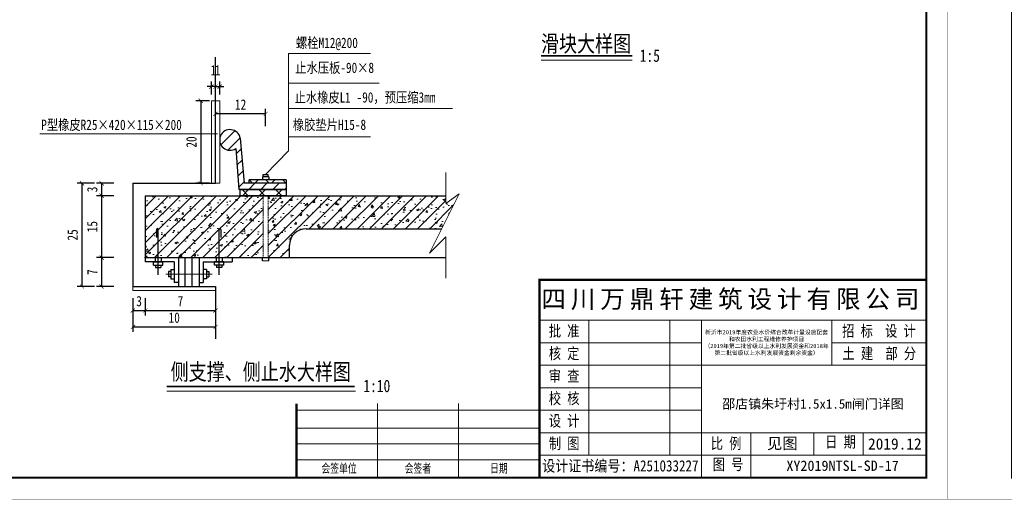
# Model space of a CAD drawing. Extents: x 36231 to 595326, y 3059 to 3871788.
# Tile 92 of 143: x 586458 to 586696, y 3865728 to 3865844. Entities that reach past the tile are written whole.
import ezdxf
from ezdxf.enums import TextEntityAlignment as Align
from ezdxf.lldxf.tags import DXFTag

# ---------------------------------------------------------------- set-up
doc = ezdxf.new("R2010")
doc.units = 0
doc.header["$PDMODE"] = 32
doc.header["$PDSIZE"] = 0.2
doc.linetypes.add('HIDDEN', pattern=[0.375, 0.25, -0.125])
doc.layers.get('0').update_dxf_attribs({"linetype": 'CONTINUOUS'})
doc.layers.get('Defpoints').update_dxf_attribs({"linetype": 'CONTINUOUS'})
for name, color, linetype, lineweight in [('0.13文字', 3, 'CONTINUOUS', 13), ('BIAOZHU', 8, 'CONTINUOUS', 13), ('图框１', 5, 'CONTINUOUS', 60), ('文字', 7, 'CONTINUOUS', 15), ('文字层', 7, 'CONTINUOUS', 15), ('标注', 6, 'CONTINUOUS', 9), ('标注线', 7, 'CONTINUOUS', 18), ('细实线', 3, 'CONTINUOUS', 20), ('细线', 7, 'CONTINUOUS', 15), ('虚线', 251, 'HIDDEN', 15), ('轮廓西线', 1, 'CONTINUOUS', 15)]:
    doc.layers.add(name, color=color, linetype=linetype, lineweight=lineweight)
doc.layers.add('图层4', color=255, linetype='CONTINUOUS')
doc.styles.add('-仿宋_GB2312', font='仿宋_GB2312_0.ttf')
doc.styles.add('HZTXT', font='仿宋_GB2312_0.ttf', dxfattribs={"width": 0.8, "height": 2.5})
doc.styles.add('LYJFS', font='times.ttf', dxfattribs={"width": 0.7})
tags = doc.linetypes.add('DASHDOT2', pattern=[0.5, 0.25, -0.125, 0, -0.125]).pattern_tags.tags
tags[10:11] = [DXFTag(74, 4), DXFTag(75, 0), DXFTag(340, '0'), DXFTag(46, 1.0), DXFTag(50, 0.0), DXFTag(44, 0.0), DXFTag(45, 0.0)]
tags[8:9] = [DXFTag(74, 4), DXFTag(75, 0), DXFTag(340, '0'), DXFTag(46, 1.0), DXFTag(50, 0.0), DXFTag(44, 0.0), DXFTag(45, 0.0)]
tags[6:7] = [DXFTag(74, 4), DXFTag(75, 0), DXFTag(340, '0'), DXFTag(46, 1.0), DXFTag(50, 0.0), DXFTag(44, 0.0), DXFTag(45, 0.0)]
tags[4:5] = [DXFTag(74, 4), DXFTag(75, 0), DXFTag(340, '0'), DXFTag(46, 1.0), DXFTag(50, 0.0), DXFTag(44, 0.0), DXFTag(45, 0.0)]
doc.dimstyles.new('工作室标准标注', dxfattribs={"dimtxt": 2.5, "dimasz": 1, "dimexe": 1.2, "dimexo": 1.5, "dimgap": 1, "dimtad": 1, "dimdec": 1, "dimzin": 0, "dimdsep": 46, "dimtxsty": 'HZTXT', "dimblk": 'ARCHTICK', "dimcen": 0.09, "dimadec": 0, "dimazin": 0, "dimtfac": 0.09, "dimtdec": 1, "dimtofl": 0, "dimtmove": 2, "dimatfit": 3, "dimldrblk": 'ARCHTICK', "dimfxl": 3, "dimfxlon": 1, "dimtolj": 1, "dimtzin": 0, "dimarcsym": 0})
pattern_1 = [(49.99999999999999, (586488.3957274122, 3865786.765678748), (5.46554006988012, -0.4781725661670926), [0.5715, -6.2865]), (355, (586488.3957274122, 3865786.765678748), (-1.05728477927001, 5.731699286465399), [0.4572, -5.029199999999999]), (100.451, (586488.8511874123, 3865786.725831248), (4.408275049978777, 5.253500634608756), [0.4857, -5.3427]), (46.18420000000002, (586488.3957274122, 3865788.289678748), (8.132371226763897, -1.261269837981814), [0.8572499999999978, -9.429749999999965]), (96.6356, (586489.0734244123, 3865788.184573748), (7.122127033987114, 7.422766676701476), [0.72855, -8.01405]), (351.1840000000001, (586488.3957274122, 3865788.289678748), (7.122138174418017, 7.42275353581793), [0.6858, -7.5438]), (21, (586489.1577274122, 3865787.908678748), (4.548446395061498, -3.067965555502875), [0.5715, -6.2865]), (326.0000000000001, (586489.1577274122, 3865787.908678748), (1.854060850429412, 5.525638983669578), [0.4572, -5.029199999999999]), (71.4514, (586489.5367624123, 3865787.653015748), (6.402494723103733, 2.457685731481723), [0.4857, -5.3427]), (37.50000000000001, (586488.3957274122, 3865786.765678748), (0.0926580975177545, 2.536651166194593), [0, -4.96824, 0, -5.1054, 0, -5.04825]), (7.499999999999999, (586488.3957274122, 3865786.765678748), (2.004589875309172, 3.005417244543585), [0, -2.910839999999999, 0, -4.85394, 0, -1.92405]), (327.5, (586486.6964674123, 3865786.765678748), (4.067717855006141, -0.1718623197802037), [0, -1.905, 0, -5.9436, 0, -7.886699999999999]), (317.5, (586485.9344674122, 3865786.765678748), (4.443875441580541, 0.7627947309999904), [0, -2.4765, 0, -3.94716, 0, -5.6007])]
pattern_2 = [(225, (588836.2589478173, 3865491.304188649), (2.020557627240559, -2.02055762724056), []), (315, (588836.2589478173, 3865491.304188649), (2.02055762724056, 2.020557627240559), [])]

# ---------------------------------------------------------------- blocks, each defined once
blk = doc.blocks.new('_ARCHTICK')
at = {"color": 0, "linetype": 'ByBlock', "const_width": 0.15}
blk.add_lwpolyline([(-0.5, -0.5), (0.5, 0.5)], dxfattribs=at)
blk = doc.blocks.new('*D865')
at = {"layer": 'Defpoints', "color": 0, "lineweight": 13}
for p in [(586485.3957274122, 3865804.765678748), (586477.8170949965, 3865801.765678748), (586480.7247941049, 3865801.765678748)]:
    blk.add_point(p, dxfattribs=at)
at = {"layer": '细实线', "color": 0, "lineweight": -2}
for p, q in [((586480.8170949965, 3865804.765678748), (586476.6170949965, 3865804.765678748)), ((586477.8170949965, 3865804.765678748), (586477.8170949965, 3865801.765678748)), ((586479.2247941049, 3865801.765678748), (586476.6170949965, 3865801.765678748))]:
    blk.add_line(p, q, dxfattribs=at)
for p, rotation in [((586477.8170949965, 3865804.765678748), 90), ((586477.8170949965, 3865801.765678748), 270)]:
    blk.add_blockref('_ARCHTICK', p, dxfattribs=dict(at, rotation=rotation))
at = {"layer": '细实线', "color": 0, "lineweight": 9, "insert": (586475.5670949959, 3865803.265678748), "char_height": 2.5, "attachment_point": 5, "rotation": 90, "style": 'HZTXT'}
blk.add_mtext('\\A1;3', dxfattribs=at)
blk = doc.blocks.new('*D866')
at = {"layer": 'Defpoints', "color": 0, "lineweight": 13}
for p in [(586493.3957274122, 3865801.765678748), (586477.8170949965, 3865786.765678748), (586488.3957274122, 3865786.765678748)]:
    blk.add_point(p, dxfattribs=at)
at = {"layer": '细实线', "color": 0, "lineweight": -2}
for p, q in [((586480.8170949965, 3865801.765678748), (586476.6170949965, 3865801.765678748)), ((586477.8170949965, 3865801.765678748), (586477.8170949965, 3865786.765678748)), ((586480.8170949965, 3865786.765678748), (586476.6170949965, 3865786.765678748))]:
    blk.add_line(p, q, dxfattribs=at)
for p, rotation in [((586477.8170949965, 3865801.765678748), 90), ((586477.8170949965, 3865786.765678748), 270)]:
    blk.add_blockref('_ARCHTICK', p, dxfattribs=dict(at, rotation=rotation))
at = {"layer": '细实线', "color": 0, "lineweight": 9, "insert": (586475.5670949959, 3865794.265678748), "char_height": 2.5, "attachment_point": 5, "rotation": 90, "style": 'HZTXT'}
blk.add_mtext('\\A1;15', dxfattribs=at)
blk = doc.blocks.new('*D867')
at = {"layer": 'Defpoints', "color": 0, "lineweight": 13}
for p in [(586488.3957274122, 3865786.765678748), (586477.8170949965, 3865779.765678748), (586485.3957274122, 3865779.765678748)]:
    blk.add_point(p, dxfattribs=at)
at = {"layer": '细实线', "color": 0, "lineweight": -2}
for p, q in [((586480.8170949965, 3865786.765678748), (586476.6170949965, 3865786.765678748)), ((586477.8170949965, 3865786.765678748), (586477.8170949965, 3865779.765678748)), ((586480.8170949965, 3865779.765678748), (586476.6170949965, 3865779.765678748))]:
    blk.add_line(p, q, dxfattribs=at)
for p, rotation in [((586477.8170949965, 3865786.765678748), 90), ((586477.8170949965, 3865779.765678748), 270)]:
    blk.add_blockref('_ARCHTICK', p, dxfattribs=dict(at, rotation=rotation))
at = {"layer": '细实线', "color": 0, "lineweight": 9, "insert": (586475.5670949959, 3865783.265678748), "char_height": 2.5, "attachment_point": 5, "rotation": 90, "style": 'HZTXT'}
blk.add_mtext('\\A1;7', dxfattribs=at)
blk = doc.blocks.new('*D868')
at = {"layer": 'Defpoints', "color": 0, "lineweight": 13}
for p in [(586505.3957274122, 3865821.589950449), (586517.5270777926, 3865806.900369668), (586505.3957274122, 3865804.765678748)]:
    blk.add_point(p, dxfattribs=at)
at = {"layer": '细实线', "color": 0, "lineweight": -2}
for p, q in [((586505.3957274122, 3865818.589950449), (586505.3957274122, 3865822.789950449)), ((586517.5270777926, 3865821.589950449), (586505.3957274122, 3865821.589950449)), ((586517.5270777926, 3865818.589950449), (586517.5270777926, 3865822.789950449))]:
    blk.add_line(p, q, dxfattribs=at)
at = {"layer": '细实线', "color": 0, "lineweight": -2, "rotation": 180}
blk.add_blockref('_ARCHTICK', (586505.3957274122, 3865821.589950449), dxfattribs=at)
at = {"layer": '细实线', "color": 0, "lineweight": -2}
blk.add_blockref('_ARCHTICK', (586517.5270777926, 3865821.589950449), dxfattribs=at)
at = {"layer": '细实线', "color": 0, "lineweight": 9, "insert": (586511.4614026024, 3865823.839950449), "char_height": 2.5, "attachment_point": 5, "style": 'HZTXT'}
blk.add_mtext('\\A1;12', dxfattribs=at)
blk = doc.blocks.new('*D925')
at = {"layer": 'Defpoints', "color": 0, "lineweight": 13}
for p in [(586485.3957274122, 3865804.765678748), (586473.076730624, 3865779.765678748), (586485.3957274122, 3865779.765678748)]:
    blk.add_point(p, dxfattribs=at)
at = {"layer": '细实线', "color": 0, "lineweight": -2}
for p, q in [((586476.076730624, 3865804.765678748), (586471.876730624, 3865804.765678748)), ((586473.076730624, 3865804.765678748), (586473.076730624, 3865779.765678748)), ((586476.076730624, 3865779.765678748), (586471.876730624, 3865779.765678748))]:
    blk.add_line(p, q, dxfattribs=at)
for p, rotation in [((586473.076730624, 3865804.765678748), 90), ((586473.076730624, 3865779.765678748), 270)]:
    blk.add_blockref('_ARCHTICK', p, dxfattribs=dict(at, rotation=rotation))
at = {"layer": '细实线', "color": 0, "lineweight": 9, "insert": (586470.8267306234, 3865792.265678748), "char_height": 2.5, "attachment_point": 5, "rotation": 90, "style": 'HZTXT'}
blk.add_mtext('\\A1;25', dxfattribs=at)
blk = doc.blocks.new('*D927')
at = {"layer": 'Defpoints', "color": 0, "lineweight": 13}
for p in [(586505.3957274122, 3865824.765678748), (586501.8210261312, 3865804.765678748), (586505.3957274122, 3865804.765678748)]:
    blk.add_point(p, dxfattribs=at)
at = {"layer": '细实线', "color": 0, "lineweight": -2}
for p, q in [((586503.8957274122, 3865824.765678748), (586500.6210261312, 3865824.765678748)), ((586501.8210261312, 3865824.765678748), (586501.8210261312, 3865804.765678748)), ((586503.8957274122, 3865804.765678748), (586500.6210261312, 3865804.765678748))]:
    blk.add_line(p, q, dxfattribs=at)
for p, rotation in [((586501.8210261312, 3865824.765678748), 90), ((586501.8210261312, 3865804.765678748), 270)]:
    blk.add_blockref('_ARCHTICK', p, dxfattribs=dict(at, rotation=rotation))
at = {"layer": '细实线', "color": 0, "lineweight": 9, "insert": (586499.5710261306, 3865814.765678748), "char_height": 2.5, "attachment_point": 5, "rotation": 90, "style": 'HZTXT'}
blk.add_mtext('\\A1;20', dxfattribs=at)
blk = doc.blocks.new('*D928')
at = {"layer": 'Defpoints', "color": 0, "lineweight": 13}
for p in [(586505.3957274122, 3865828.174470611), (586504.3957274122, 3865824.765678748), (586505.3957274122, 3865824.765678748)]:
    blk.add_point(p, dxfattribs=at)
at = {"layer": '细实线', "color": 0, "lineweight": -2}
for p, q in [((586504.3957274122, 3865826.265678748), (586504.3957274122, 3865829.374470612)), ((586505.3957274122, 3865826.265678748), (586505.3957274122, 3865829.374470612)), ((586504.3957274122, 3865828.174470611), (586503.3957274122, 3865828.174470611)), ((586505.3957274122, 3865828.174470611), (586506.3957274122, 3865828.174470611))]:
    blk.add_line(p, q, dxfattribs=at)
blk.add_blockref('_ARCHTICK', (586504.3957274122, 3865828.174470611), dxfattribs=at)
at = {"layer": '细实线', "color": 0, "lineweight": -2, "rotation": 180}
blk.add_blockref('_ARCHTICK', (586505.3957274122, 3865828.174470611), dxfattribs=at)
at = {"layer": '细实线', "color": 0, "lineweight": 9, "insert": (586504.8957274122, 3865832.124470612), "char_height": 2.5, "attachment_point": 5, "style": 'HZTXT'}
blk.add_mtext('\\A1;1', dxfattribs=at)
blk = doc.blocks.new('*D871')
at = {"layer": 'Defpoints', "color": 0, "lineweight": 13}
for p in [(586505.3957274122, 3865828.174470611), (586505.3957274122, 3865824.765678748), (586506.3957274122, 3865824.765678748)]:
    blk.add_point(p, dxfattribs=at)
at = {"layer": '细实线', "color": 0, "lineweight": -2}
for p, q in [((586505.3957274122, 3865826.265678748), (586505.3957274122, 3865829.374470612)), ((586506.3957274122, 3865826.265678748), (586506.3957274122, 3865829.374470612)), ((586505.3957274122, 3865828.174470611), (586504.3957274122, 3865828.174470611)), ((586506.3957274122, 3865828.174470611), (586507.3957274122, 3865828.174470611))]:
    blk.add_line(p, q, dxfattribs=at)
blk.add_blockref('_ARCHTICK', (586505.3957274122, 3865828.174470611), dxfattribs=at)
at = {"layer": '细实线', "color": 0, "lineweight": -2, "rotation": 180}
blk.add_blockref('_ARCHTICK', (586506.3957274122, 3865828.174470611), dxfattribs=at)
at = {"layer": '细实线', "color": 0, "lineweight": 9, "insert": (586505.8957274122, 3865832.124470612), "char_height": 2.5, "attachment_point": 5, "style": 'HZTXT'}
blk.add_mtext('\\A1;1', dxfattribs=at)
blk = doc.blocks.new('eesz')
at = {"layer": '图框１', "color": 7, "const_width": 0.46666665}
blk.add_lwpolyline([(25244.47424427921, -497.5989567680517), (25244.47424427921, -1980.561866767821), (27344.47416927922, -1980.561866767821), (27344.47416927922, -497.5989567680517)], close=True, dxfattribs=at)
blk.add_lwpolyline([(25244.47424427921, -497.5989567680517), (25244.47424427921, -1980.561866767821), (27344.47416927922, -1980.561866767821), (27344.47416927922, -497.5989567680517)], close=True, dxfattribs=at)
at = {"layer": '图框１', "color": 5, "const_width": 0.46666665}
blk.add_lwpolyline([(25244.47424427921, -497.5989567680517), (25244.47424427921, -1980.561866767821), (27344.47416927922, -1980.561866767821), (27344.47416927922, -497.5989567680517)], close=True, dxfattribs=at)
at = {"layer": '图框１', "color": 7}
blk.add_lwpolyline([(25322.25201927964, -518.3396967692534, 3.111110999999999, 3.111110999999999, 0), (27318.54824427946, -518.3396967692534, 2.592592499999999, 2.592592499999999, 0), (27318.54824427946, -1954.635941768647, 2.592592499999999, 2.592592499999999, 0), (25322.25201927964, -1954.635941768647, 2.592592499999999, 2.592592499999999, 0)], format="xyseb", close=True, dxfattribs=at)
blk.add_lwpolyline([(25322.25201927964, -518.3396967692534, 3.111110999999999, 3.111110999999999, 0), (27318.54824427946, -518.3396967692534, 2.592592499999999, 2.592592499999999, 0), (27318.54824427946, -1954.635941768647, 2.592592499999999, 2.592592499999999, 0), (25322.25201927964, -1954.635941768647, 2.592592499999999, 2.592592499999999, 0)], format="xyseb", close=True, dxfattribs=at)
at = {"layer": '图框１', "color": 5}
blk.add_lwpolyline([(25322.25201927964, -518.3396967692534, 3.111110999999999, 3.111110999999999, 0), (27318.54824427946, -518.3396967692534, 2.592592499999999, 2.592592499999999, 0), (27318.54824427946, -1954.635941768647, 2.592592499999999, 2.592592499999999, 0), (25322.25201927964, -1954.635941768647, 2.592592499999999, 2.592592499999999, 0)], format="xyseb", close=True, dxfattribs=at)
at = {"layer": '细线', "color": 7}
for p, q in [((26850.32603877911, -1715.080394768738), (27318.54824427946, -1715.080394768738)), ((26850.32603877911, -1764.080393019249), (27318.54824427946, -1764.080393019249)), ((26910.21492552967, -1764.080393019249), (26910.21492552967, -1927.41372051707)), ((27008.21492202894, -1764.080393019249), (27008.21492202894, -1927.41372051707)), ((27046.32603177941, -1764.080393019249), (27046.32603177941, -1954.635941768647)), ((27204.21491502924, -1764.080393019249), (27204.21491502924, -1818.524835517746)), ((26850.32603877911, -1791.302614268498), (27046.32603177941, -1791.302614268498)), ((27204.21491502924, -1791.302614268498), (27318.54824427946, -1791.302614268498)), ((26850.32603877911, -1818.524835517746), (27318.54824427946, -1818.524835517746)), ((26850.32603877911, -1845.747056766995), (27046.32603177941, -1845.747056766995)), ((26654.32604577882, -1864.802611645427), (26654.32604577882, -1954.635941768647)), ((26752.32604227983, -1864.802611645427), (26752.32604227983, -1954.635941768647)), ((26556.32604927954, -1872.969278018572), (26850.32603877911, -1872.969278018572)), ((26850.32603877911, -1872.969278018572), (27046.32603177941, -1872.969278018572)), ((26556.32604927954, -1894.747055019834), (26850.32603877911, -1894.747055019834)), ((26850.32603877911, -1900.191499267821), (27318.54824427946, -1900.191499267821)), ((27106.21491852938, -1900.191499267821), (27106.21491852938, -1954.635941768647)), ((27182.43713802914, -1900.191499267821), (27182.43713802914, -1927.41372051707)), ((27242.3260247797, -1900.191499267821), (27242.3260247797, -1927.41372051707)), ((26556.32604927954, -1913.80260989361), (26850.32603877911, -1913.80260989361)), ((26850.32603877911, -1927.41372051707), (27318.54824427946, -1927.41372051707)), ((26556.32604927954, -1932.858164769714), (26850.32603877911, -1932.858164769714))]:
    blk.add_line(p, q, dxfattribs=at)
at = {"layer": '细线', "color": 7, "const_width": 2.722222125}
for points in [[(27318.54824427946, -1715.080394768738), (26850.32603877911, -1715.080394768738), (26850.32603877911, -1954.635941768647)], [(26556.32604927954, -1864.802611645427), (26556.32604927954, -1954.635941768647)]]:
    blk.add_lwpolyline(points, dxfattribs=at)
at = {"layer": '文字', "color": 7, "line_spacing_factor": 0.5, "style": '-仿宋_GB2312'}
for s, insert, char_height, width, attachment_point in [('{\\fSimSun|b0|i0|c134|p2;\\T1.2;\\C256;四川万鼎轩建筑设计有限公司}', (27084.4371415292, -1739.580393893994), 21.777777, 468.2222055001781, 5), ('{\\W0.8;批 准}', (26880.2704821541, -1777.691503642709), 13.611110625, 59.88888675, 5), ('{\\W0.8;招 标  设 计}', (27261.29137848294, -1777.691503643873), 13.611110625, 114.1529269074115, 5), ('{\\W0.8;核 定}', (26880.2704821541, -1804.913724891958), 13.611110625, 59.88888675, 5), ('{\\W0.8;土 建  部 分}', (27261.66570545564, -1804.913724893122), 13.611110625, 114.9015808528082, 5), ('{\\W0.8;审 查}', (26880.2704821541, -1832.135946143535), 13.611110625, 59.88888675, 5), ('{\\W0.8;校 核}', (26880.2704821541, -1859.358167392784), 13.611110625, 59.88888675, 5), ('{\\W0.8;设 计}', (26880.2704821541, -1886.580388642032), 13.611110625, 59.88888675, 5), ('{\\W0.8;制 图}', (26880.2704821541, -1913.80260989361), 13.611110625, 59.88888675, 5), ('{\\W0.8;比 例}', (27076.27047515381, -1913.80260989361), 13.611110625, 59.88888675, 5), ('见图', (27144.32602827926, -1913.802609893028), 13.611110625, 76.22221949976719, 5), ('{\\W0.8;日 期}', (27196.2089412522, -1904.442667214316), 13.611110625, 54.50771360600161, 1), ('2019.12', (27280.437134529, -1913.80260989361), 13.611110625, 76.22221950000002, 5), ('{\\W0.7; 会签单位}', (26605.32604752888, -1943.747053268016), 10.8888885, 97.9999965, 5), ('{\\W0.7;会签者}', (26703.32604402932, -1943.747053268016), 10.8888885, 97.9999965, 5), ('{\\W0.7;日期}', (26801.32604052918, -1943.747053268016), 10.8888885, 97.9999965, 5), ('{\\W0.85;设计证书编号：A251033227}', (26948.32603527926, -1941.024831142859), 13.611110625, 195.9999930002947, 5), ('{\\W0.8;图 号}', (27060.09783500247, -1931.664888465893), 13.611110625, 54.50771360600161, 1)]:
    blk.add_mtext(s, dxfattribs=dict(at, insert=insert, char_height=char_height, width=width, attachment_point=attachment_point))
at = {"layer": '文字', "color": 7, "insert": (27125.27047340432, -1791.302614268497), "char_height": 5, "width": 157.8888832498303, "attachment_point": 5, "style": '-仿宋_GB2312'}
blk.add_mtext('新沂市2019年度农业水价综合改革计量设施配套\\P和农田水利工程维修养护项目\\P（2019年第二批省级以上水利发展资金和2018年\\P第二批省级以上水利发展资金剩余资金）', dxfattribs=at)

msp = doc.modelspace()

# ---------------------------------------------------------------- hatches: boundary and pattern name
at = {"layer": 'BIAOZHU'}
h = msp.add_hatch(dxfattribs=at)
h.set_pattern_fill('ANSI31', color=256, scale=0.65, style=0)
h.set_pattern_definition([(45, (613012.1310388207, 3882880.782885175), (-1.459291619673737, 1.459291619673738), [])])
h.paths.add_polyline_path([(586510.278413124, 3865813.182848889), (586511.0270777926, 3865803.265678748), (586522.5270777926, 3865803.265678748), (586522.5270777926, 3865804.765678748), (586512.2857272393, 3865804.765678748), (586511.3577467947, 3865815.699799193, 3.353267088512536)])
h = msp.add_hatch(dxfattribs=at)
h.set_pattern_fill('AR-CONC', color=256, scale=0.03, style=0)
h.set_pattern_definition(pattern_1)
h.paths.add_polyline_path([(586516.9270777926, 3865801.765678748), (586511.3270777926, 3865801.765678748), (586488.3957274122, 3865801.765678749), (586488.3957274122, 3865786.765678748), (586502.3957274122, 3865786.765678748), (586516.9270777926, 3865786.765678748)])
h = msp.add_hatch(dxfattribs=at)
h.set_pattern_fill('ANSI31', color=256, scale=0.65, style=0)
h.set_pattern_definition([(45, (587516.4916934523, 3865887.413094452), (-1.459291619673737, 1.459291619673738), [])])
h.paths.add_polyline_path([(586516.9270777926, 3865801.765678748), (586511.3270777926, 3865801.765678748), (586488.3957274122, 3865801.765678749), (586488.3957274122, 3865786.765678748), (586502.3957274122, 3865786.765678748), (586516.9270777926, 3865786.765678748)])
h = msp.add_hatch(dxfattribs=at)
h.set_pattern_fill('ANSI31', color=256, scale=0.65, style=0)
h.set_pattern_definition([(45, (586518.1270777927, 3865786.765678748), (-1.459291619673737, 1.459291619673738), [])])
edge = h.paths.add_edge_path()
edge.add_line((586527.2957274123, 3865793.765678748), (586560.1090273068, 3865793.765678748))
edge.add_line((586560.1090273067, 3865793.765678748), (586564.3331850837, 3865802.213994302))
edge.add_line((586564.3331850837, 3865802.213994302), (586561.1445257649, 3865799.836675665))
edge.add_line((586561.1445257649, 3865799.836675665), (586561.1445257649, 3865801.765678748))
edge.add_line((586561.1445257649, 3865801.765678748), (586518.1270777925, 3865801.765678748))
edge.add_line((586518.1270777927, 3865801.765678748), (586518.1270777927, 3865786.765678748))
edge.add_line((586518.1270777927, 3865786.765678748), (586523.2957274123, 3865786.765678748))
edge.add_line((586523.2957274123, 3865786.765678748), (586523.2957274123, 3865789.765678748))
edge.add_arc((586527.2957274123, 3865789.765678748), 4, 90, 180, ccw=False)
h = msp.add_hatch(dxfattribs=at)
h.set_pattern_fill('AR-CONC', color=256, scale=0.03, style=0)
h.set_pattern_definition(pattern_1)
edge = h.paths.add_edge_path()
edge.add_line((586527.2957274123, 3865793.765678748), (586560.1090273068, 3865793.765678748))
edge.add_line((586560.1090273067, 3865793.765678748), (586564.3331850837, 3865802.213994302))
edge.add_line((586564.3331850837, 3865802.213994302), (586561.1445257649, 3865799.836675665))
edge.add_line((586561.1445257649, 3865799.836675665), (586561.1445257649, 3865801.765678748))
edge.add_line((586561.1445257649, 3865801.765678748), (586518.1270777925, 3865801.765678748))
edge.add_line((586518.1270777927, 3865801.765678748), (586518.1270777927, 3865786.765678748))
edge.add_line((586518.1270777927, 3865786.765678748), (586523.2957274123, 3865786.765678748))
edge.add_line((586523.2957274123, 3865786.765678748), (586523.2957274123, 3865789.765678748))
edge.add_arc((586527.2957274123, 3865789.765678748), 4, 90, 180, ccw=False)
at = {"layer": '标注线'}
h = msp.add_hatch(dxfattribs=at)
h.set_pattern_fill('ANSI37', scale=0.9, angle=180, style=0)
h.set_pattern_definition(pattern_2)
h.paths.add_polyline_path([(586522.5270777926, 3865805.565678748), (586513.5270777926, 3865805.565678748), (586513.5270777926, 3865804.765678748), (586522.5270777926, 3865804.765678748)])
h = msp.add_hatch(dxfattribs=at)
h.set_pattern_fill('ANSI37', scale=0.9, angle=180, style=0)
h.set_pattern_definition(pattern_2)
h.paths.add_polyline_path([(586511.3270777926, 3865803.265678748), (586511.3270777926, 3865801.765678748), (586522.5270777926, 3865801.765678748), (586522.5270777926, 3865803.265678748)])

# ---------------------------------------------------------------- linework, layer by layer
at = {"layer": '图层4', "color": 7}
for p, q in [((586518.3270777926, 3865806.365678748), (586516.7270777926, 3865806.365678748)), ((586516.7270777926, 3865806.365678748), (586516.7270777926, 3865805.565678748)), ((586516.9270777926, 3865806.365678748), (586516.9270777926, 3865806.900369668)), ((586516.9270777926, 3865806.900369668), (586518.1270777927, 3865806.900369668)), ((586518.1270777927, 3865806.365678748), (586518.1270777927, 3865806.900369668)), ((586518.3270777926, 3865806.365678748), (586518.3270777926, 3865805.565678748)), ((586516.7270777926, 3865785.965678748), (586516.7270777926, 3865786.765678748)), ((586518.3270777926, 3865785.965678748), (586518.3270777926, 3865786.765678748))]:
    msp.add_line(p, q, dxfattribs=at)
at = {"layer": '标注', "color": 7}
msp.add_line((586518.3270777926, 3865785.965678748), (586516.7270777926, 3865785.965678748), dxfattribs=at)
at = {"layer": '标注线', "color": 7}
for p, q in [((586584.2401151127, 3865834.549894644), (586606.2452903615, 3865834.549894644)), ((586493.6057650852, 3865754.462854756), (586539.3095997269, 3865754.462854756))]:
    msp.add_line(p, q, dxfattribs=at)
at = {"layer": '标注线', "color": 7, "lineweight": 15}
msp.add_line((586505.3957274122, 3865804.765678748), (586505.3957274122, 3865804.765678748), dxfattribs=at)
msp.add_line((586505.3957274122, 3865804.765678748), (586505.3957274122, 3865804.765678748), dxfattribs=at)
at = {"layer": '标注线', "color": 7, "const_width": 0.4}
for points in [[(586584.1307088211, 3865835.623855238), (586606.2452903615, 3865835.623855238)], [(586493.6057650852, 3865755.53681535), (586539.103255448, 3865755.53681535)]]:
    msp.add_lwpolyline(points, dxfattribs=at)
at = {"layer": '细实线', "lineweight": 9}
for p, q in [((586542.8838677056, 3865836.212991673), (586523.0160312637, 3865836.212991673)), ((586523.0160312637, 3865812.58882452), (586523.0160312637, 3865836.212991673)), ((586544.9874003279, 3865829.013059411), (586523.0160312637, 3865829.013059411)), ((586562.7517041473, 3865822.869258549), (586523.0160312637, 3865822.869258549)), ((586505.8637976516, 3865816.722133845), (586462.8851278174, 3865816.722133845)), ((586542.8838677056, 3865815.988753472), (586523.0160312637, 3865815.988753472)), ((586517.5270777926, 3865806.900369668), (586523.0160312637, 3865812.58882452)), ((586561.1445257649, 3865807.37238435), (586561.1445257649, 3865799.836675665)), ((586564.3331850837, 3865802.213994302), (586557.1445257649, 3865787.836675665)), ((586561.1445257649, 3865799.836675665), (586564.3331850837, 3865802.213994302)), ((586557.1445257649, 3865787.836675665), (586561.1445257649, 3865791.836675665)), ((586561.1445257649, 3865791.836675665), (586561.1445257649, 3865781.762748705))]:
    msp.add_line(p, q, dxfattribs=at)
at = {"layer": '细实线', "color": 1, "linetype": 'DASHDOT2', "ltscale": 3.5}
msp.add_line((586504.5665301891, 3865782.765678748), (586493.38754209, 3865782.765678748), dxfattribs=at)
at = {"layer": '虚线', "color": 7, "ltscale": 0.1}
for p, q in [((586516.9270777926, 3865786.765678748), (586516.9270777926, 3865801.765678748)), ((586518.1270777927, 3865786.765678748), (586518.1270777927, 3865801.765678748))]:
    msp.add_line(p, q, dxfattribs=at)
at = {"layer": '轮廓西线', "color": 4, "lineweight": 30}
for p, q in [((586505.3957274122, 3865804.765678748), (586505.3957274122, 3865835.310626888)), ((586511.3577467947, 3865815.699799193), (586512.2857272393, 3865804.765678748)), ((586510.278413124, 3865813.182848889), (586511.0270777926, 3865803.265678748)), ((586522.5270777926, 3865805.565678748), (586513.5270777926, 3865805.565678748)), ((586513.5270777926, 3865804.765678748), (586513.5270777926, 3865805.565678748)), ((586522.5270777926, 3865805.565678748), (586522.5270777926, 3865803.265678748)), ((586485.3957274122, 3865804.765678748), (586485.3957274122, 3865779.765678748)), ((586485.3957274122, 3865804.765678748), (586505.3957274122, 3865804.765678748)), ((586522.5270777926, 3865803.265678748), (586511.0270777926, 3865803.265678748)), ((586511.3270777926, 3865801.765678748), (586511.3270777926, 3865803.265678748)), ((586511.3270777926, 3865803.265678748), (586522.5270777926, 3865803.265678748)), ((586522.5270777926, 3865804.765678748), (586512.2857272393, 3865804.765678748)), ((586522.5270777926, 3865803.265678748), (586522.5270777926, 3865801.765678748)), ((586488.3957274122, 3865801.765678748), (586488.3957274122, 3865786.765678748)), ((586488.3957274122, 3865801.765678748), (586561.1445257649, 3865801.765678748)), ((586522.5270777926, 3865801.765678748), (586511.3270777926, 3865801.765678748)), ((586491.0948328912, 3865793.590352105), (586491.0948328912, 3865791.622569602)), ((586491.5207274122, 3865782.604383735), (586491.5207274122, 3865793.590352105)), ((586506.2707274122, 3865782.604383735), (586506.2707274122, 3865793.590352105)), ((586506.6966219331, 3865793.590352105), (586506.6966219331, 3865791.622569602)), ((586527.2957274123, 3865793.765678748), (586560.1090273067, 3865793.765678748)), ((586523.2957274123, 3865786.765678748), (586523.2957274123, 3865789.765678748)), ((586488.3957274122, 3865786.765678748), (586561.1445257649, 3865786.765678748)), ((586488.3957274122, 3865786.765678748), (586502.3957274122, 3865786.765678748)), ((586488.3957274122, 3865786.765678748), (586488.3957274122, 3865785.765678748)), ((586495.3957274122, 3865785.765678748), (586488.3957274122, 3865785.765678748)), ((586490.3957274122, 3865784.965678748), (586490.3957274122, 3865785.765678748)), ((586490.3957274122, 3865785.765678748), (586492.6457274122, 3865785.765678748)), ((586490.8207274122, 3865786.765678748), (586490.8207274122, 3865785.765678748)), ((586490.8207274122, 3865786.765678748), (586490.8207274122, 3865785.765678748)), ((586492.2207274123, 3865786.765678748), (586492.2207274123, 3865785.765678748)), ((586492.6457274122, 3865784.965678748), (586492.6457274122, 3865785.765678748)), ((586495.3957274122, 3865785.765678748), (586495.3957274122, 3865780.765678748)), ((586496.3957274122, 3865786.765678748), (586496.3957274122, 3865779.765678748)), ((586498.0623940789, 3865779.765678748), (586498.0623940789, 3865786.765678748)), ((586499.7290607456, 3865779.765678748), (586499.7290607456, 3865786.765678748)), ((586501.3957274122, 3865786.765678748), (586501.3957274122, 3865779.765678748)), ((586502.3957274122, 3865785.765678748), (586502.3957274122, 3865780.765678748)), ((586502.3957274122, 3865785.765678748), (586509.3957274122, 3865785.765678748)), ((586505.1457274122, 3865784.965678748), (586505.1457274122, 3865785.765678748)), ((586507.3957274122, 3865785.765678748), (586505.1457274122, 3865785.765678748)), ((586505.5707274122, 3865786.765678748), (586505.5707274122, 3865785.765678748)), ((586506.9707274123, 3865786.765678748), (586506.9707274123, 3865785.765678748)), ((586506.9707274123, 3865786.765678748), (586506.9707274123, 3865785.765678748)), ((586507.3957274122, 3865784.965678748), (586507.3957274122, 3865785.765678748)), ((586509.3957274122, 3865786.765678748), (586509.3957274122, 3865785.765678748)), ((586490.3957274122, 3865784.965678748), (586492.6457274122, 3865784.965678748)), ((586490.8957274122, 3865784.965678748), (586490.8957274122, 3865784.411663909)), ((586490.8957274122, 3865784.411663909), (586492.1457274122, 3865784.411663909)), ((586492.1457274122, 3865784.965678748), (586492.1457274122, 3865784.411663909)), ((586494.041712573, 3865783.390678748), (586494.041712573, 3865782.140678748)), ((586494.5957274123, 3865783.390678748), (586494.041712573, 3865783.390678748)), ((586494.5957274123, 3865783.890678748), (586495.3957274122, 3865783.890678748)), ((586494.5957274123, 3865783.890678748), (586494.5957274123, 3865781.640678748)), ((586503.1957274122, 3865783.890678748), (586502.3957274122, 3865783.890678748)), ((586503.1957274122, 3865783.890678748), (586503.1957274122, 3865781.640678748)), ((586503.1957274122, 3865783.390678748), (586503.7497422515, 3865783.390678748)), ((586503.7497422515, 3865783.390678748), (586503.7497422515, 3865782.140678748)), ((586507.3957274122, 3865784.965678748), (586505.1457274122, 3865784.965678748)), ((586505.6457274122, 3865784.965678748), (586505.6457274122, 3865784.411663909)), ((586506.8957274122, 3865784.411663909), (586505.6457274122, 3865784.411663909)), ((586506.8957274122, 3865784.965678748), (586506.8957274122, 3865784.411663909)), ((586494.5957274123, 3865782.140678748), (586494.041712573, 3865782.140678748)), ((586494.5957274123, 3865781.640678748), (586495.3957274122, 3865781.640678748)), ((586503.1957274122, 3865781.640678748), (586502.3957274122, 3865781.640678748)), ((586503.1957274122, 3865782.140678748), (586503.7497422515, 3865782.140678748)), ((586485.3957274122, 3865779.765678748), (586505.3957274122, 3865779.765678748)), ((586496.3957274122, 3865780.765678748), (586495.3957274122, 3865780.765678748)), ((586501.3957274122, 3865780.765678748), (586502.3957274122, 3865780.765678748)), ((586505.3957274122, 3865779.765678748), (586505.3957274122, 3865767.086239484))]:
    msp.add_line(p, q, dxfattribs=at)
at = {"layer": '轮廓西线', "color": 7, "lineweight": 15}
for p, q in [((586504.3957274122, 3865824.765678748), (586505.3957274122, 3865824.765678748)), ((586504.3957274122, 3865804.765678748), (586504.3957274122, 3865824.765678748)), ((586506.3957274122, 3865824.765678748), (586505.3957274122, 3865824.765678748)), ((586506.3957274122, 3865804.765678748), (586506.3957274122, 3865824.765678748)), ((586506.3957274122, 3865804.765678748), (586505.3957274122, 3865804.765678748)), ((586485.3957274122, 3865779.765678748), (586485.3957274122, 3865778.765678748)), ((586485.3957274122, 3865778.765678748), (586505.3957274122, 3865778.765678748))]:
    msp.add_line(p, q, dxfattribs=at)
at = {"layer": '轮廓西线', "color": 4, "lineweight": 30}
for centre, radius, start, end in [((586508.8957274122, 3865815.265678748), 2.5, 10.00000002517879, 303.5781784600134), ((586491.3077801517, 3865793.590352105), 0.2129472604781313, 0, 180), ((586506.4836746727, 3865793.590352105), 0.2129472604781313, 0, 180), ((586527.2957274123, 3865789.765678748), 4, 90, 180)]:
    msp.add_arc(centre, radius, start, end, dxfattribs=at)

# ---------------------------------------------------------------- block references
at = {"layer": '文字层', "xscale": 0.1999999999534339, "yscale": 0.2000000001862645, "zscale": 0.2}
for p in [(581213.7078241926, 3866124.396314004), (581633.7078090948, 3866124.396314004)]:
    msp.add_blockref('eesz', p, dxfattribs=at)

# ---------------------------------------------------------------- texts
at = {"layer": '0.13文字', "color": 0, "linetype": 'Continuous', "lineweight": 13, "insert": (586643.5478755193, 3865737.62503574), "char_height": 2.5, "width": 66.66109248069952, "attachment_point": 1, "style": 'LYJFS'}
msp.add_mtext('{\\fFangSong_GB2312|b0|i0|c134|p49;\\W1;XY2019NTSL-SD-17}', dxfattribs=at)
at = {"layer": '文字', "color": 7, "insert": (586628.039083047, 3865752.490918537), "char_height": 2.3, "width": 72.38323994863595, "attachment_point": 1, "style": '-仿宋_GB2312'}
msp.add_mtext('\\A1;邵店镇朱圩村{\\A0;1.5x1.5m闸门详图}', dxfattribs=at)
at = {"layer": '细实线', "lineweight": 9, "style": '-仿宋_GB2312', "width": 0.8}
for s, p in [('螺栓M12@200', (586532.3526034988, 3865838.687096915)), ('止水压板-90×8', (586534.22448528, 3865832.782345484)), ('止水橡皮L  -90，预压缩3mm', (586541.5704994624, 3865825.579776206)), ('P型橡皮R25×420×115×200', (586480.2167513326, 3865818.970456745)), ('橡胶垫片H15-8', (586532.9791134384, 3865818.988733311))]:
    msp.add_text(s, height=2.5, dxfattribs=at).set_placement(p, align=Align.MIDDLE)
at = {"layer": '细实线', "color": 7, "style": '-仿宋_GB2312', "width": 0.8}
for s, height, p in [('滑块大样图', 4, (586584.161369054, 3865836.582302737)), ('1:5', 3, (586608.0504035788, 3865834.180210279)), ('侧支撑、侧止水大样图', 4, (586494.5313692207, 3865757.113778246)), ('1:10', 3, (586541.1599060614, 3865754.193480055))]:
    msp.add_text(s, height=height, dxfattribs=at).set_placement(p)
at = {"layer": '细实线', "lineweight": 9, "style": '-仿宋_GB2312', "width": 0.8}
msp.add_text('1', height=2.5, dxfattribs=at).set_placement((586536.7206310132, 3865824.251471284))

# ---------------------------------------------------------------- dimensions: what is measured, and where the dimension line sits
at = {"layer": '细实线', "lineweight": 9}
dim = msp.add_linear_dim(base=(586505.3957274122, 3865828.174470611), p1=(586504.3957274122, 3865824.765678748), p2=(586505.3957274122, 3865824.765678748), dimstyle='工作室标准标注', override={"dimdec": 0}, dxfattribs=at)
dim.commit()
dim.dimension.update_dxf_attribs({"geometry": '*D928', "text_midpoint": (586504.8957274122, 3865832.124470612)})
for base, p1, p2, angle, picture, middle in [((586505.3957274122, 3865828.174470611), (586506.3957274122, 3865824.765678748), (586505.3957274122, 3865824.765678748), 180, '*D871', (586505.8957274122, 3865832.124470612)), ((586501.8210261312, 3865804.765678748), (586505.3957274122, 3865824.765678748), (586505.3957274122, 3865804.765678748), 90, '*D927', (586499.5710261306, 3865814.765678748)), ((586473.076730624, 3865779.765678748), (586485.3957274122, 3865804.765678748), (586485.3957274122, 3865779.765678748), 90, '*D925', (586470.8267306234, 3865792.265678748)), ((586477.8170949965, 3865801.765678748), (586485.3957274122, 3865804.765678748), (586480.7247941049, 3865801.765678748), 90, '*D865', (586475.5670949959, 3865803.265678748)), ((586477.8170949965, 3865786.765678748), (586493.3957274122, 3865801.765678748), (586488.3957274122, 3865786.765678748), 90, '*D866', (586475.5670949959, 3865794.265678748))]:
    dim = msp.add_linear_dim(base=base, p1=p1, p2=p2, angle=angle, dimstyle='工作室标准标注', override={"dimdec": 0}, dxfattribs=at)
    dim.commit()
    dim.dimension.update_dxf_attribs({"geometry": picture, "text_midpoint": middle})
dim = msp.add_linear_dim(base=(586505.3957274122, 3865821.589950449), p1=(586517.5270777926, 3865806.900369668), p2=(586505.3957274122, 3865804.765678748), text='12', dimstyle='工作室标准标注', override={"dimdec": 0}, dxfattribs=at)
dim.commit()
dim.dimension.update_dxf_attribs({"geometry": '*D868', "text_midpoint": (586511.4614026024, 3865823.839950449)})
dim = msp.add_linear_dim(base=(586477.8170949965, 3865779.765678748), p1=(586488.3957274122, 3865786.765678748), p2=(586485.3957274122, 3865779.765678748), angle=90, text='7', dimstyle='工作室标准标注', override={"dimdec": 0}, dxfattribs=at)
dim.commit()
dim.dimension.update_dxf_attribs({"geometry": '*D867', "text_midpoint": (586475.5670949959, 3865783.265678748)})
msp.add_linear_dim(base=(586488.3957274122, 3865773.965285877), p1=(586485.3957274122, 3865779.765678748), p2=(586488.3957274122, 3865786.765678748), dimstyle='工作室标准标注', override={"dimdec": 0}, dxfattribs=at).render()
for base, p1, text in [((586505.3957274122, 3865773.965285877), (586488.3957274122, 3865786.765678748), '7'), ((586505.3957274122, 3865769.965771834), (586485.3957274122, 3865779.765678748), '10')]:
    msp.add_linear_dim(base=base, p1=p1, p2=(586505.3957274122, 3865779.765678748), text=text, dimstyle='工作室标准标注', override={"dimdec": 0}, dxfattribs=at).render()

doc.saveas('drawing.dxf')
